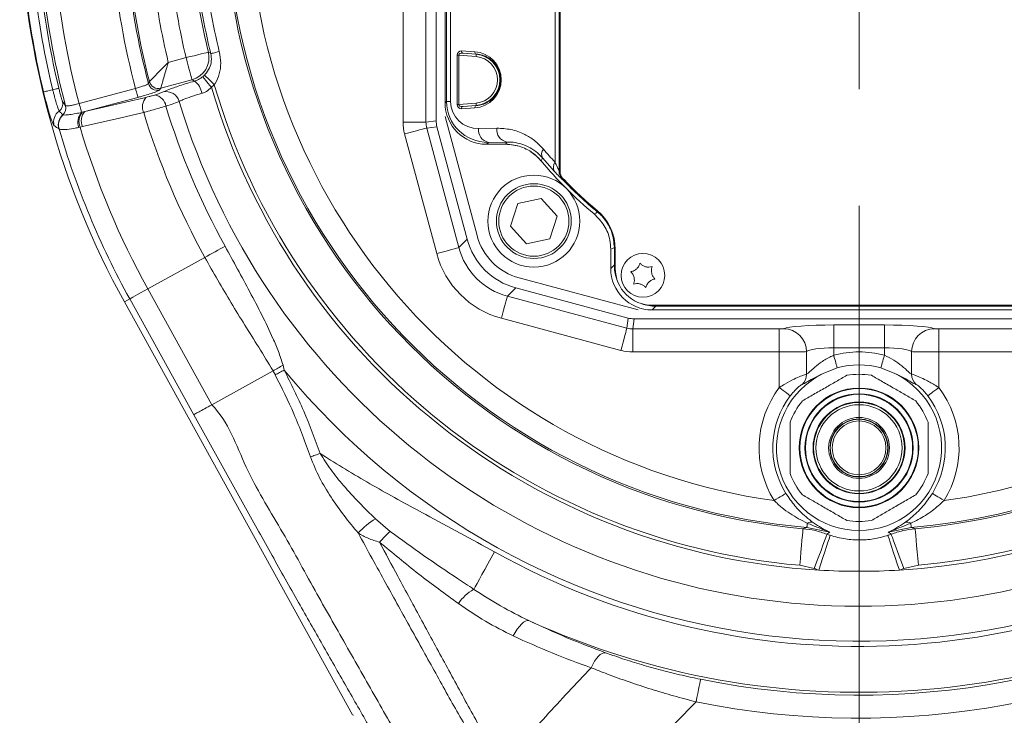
# Model space of a CAD drawing. Header units: millimetres. Extents: x 0 to 8410, y 0 to 5940.
# Tile 65 of 179: x 3395 to 3609, y 3000 to 3151. Entities that reach past the tile are written whole.
import ezdxf

# ---------------------------------------------------------------- set-up
doc = ezdxf.new("R2010")
doc.units = ezdxf.units.MM
doc.header["$LTSCALE"] = 10
doc.linetypes.add('CENTERX2', pattern=[20.32, 12.7, -2.54, 2.54, -2.54])

msp = doc.modelspace()

# ---------------------------------------------------------------- linework, layer by layer
at = {"color": 7, "linetype": 'CENTERX2', "lineweight": 0}
msp.add_line((3577.03, 2983.46), (3577.03, 4504.58), dxfattribs=at)
at = {"color": 8, "linetype": 'Continuous', "lineweight": 0}
for p, q in [((3511.8, 3237.56), (3511.8, 3118.18)), ((3511.82, 3118.19), (3511.82, 3237.55)), ((3510.92, 3119.96), (3510.92, 3235.78)), ((3477.88, 3128.68), (3477.88, 3227.07)), ((3482.87, 3227.07), (3482.87, 3128.68)), ((3487.33, 3133.17), (3487.33, 3222.57)), ((3488.21, 3222.57), (3488.21, 3133.17)), ((3435.55, 3143.86), (3436.07, 3143.56)), ((3489.63, 3132.51), (3489.63, 3143.23)), ((3489.99, 3143.23), (3489.63, 3143.23)), ((3493.76, 3142.93), (3489.99, 3143.23)), ((3489.99, 3143.23), (3489.99, 3132.51)), ((3490.62, 3144.15), (3493.49, 3143.97)), ((3493.8, 3143.48), (3490.93, 3143.66)), ((3490.93, 3143.66), (3493.8, 3143.43)), ((3493.8, 3143.43), (3493.8, 3143.48)), ((3426.83, 3141.66), (3430.7, 3142.69)), ((3434.33, 3138.55), (3434.71, 3138.9)), ((3431.99, 3137.87), (3425.19, 3136.05)), ((3436.83, 3136.8), (3436.22, 3136.24)), ((3407.47, 3132.7), (3419.71, 3135.98)), ((3425.19, 3136.05), (3424.96, 3135.66)), ((3420.23, 3134.06), (3408.68, 3130.96)), ((3408.68, 3130.96), (3421.96, 3134.04)), ((3487.03, 3132.87), (3487.33, 3133.17)), ((3487.33, 3133.17), (3488.21, 3133.17)), ((3489.99, 3132.51), (3489.63, 3132.51)), ((3489.99, 3132.51), (3493.76, 3132.82)), ((3493.8, 3132.32), (3490.93, 3132.09)), ((3490.93, 3132.09), (3493.8, 3132.27)), ((3493.8, 3132.32), (3493.8, 3132.27)), ((3403.9, 3130.27), (3403.96, 3130.24)), ((3407.98, 3130.79), (3408.14, 3130.83)), ((3408.14, 3130.83), (3408.68, 3130.96)), ((3493.49, 3131.77), (3490.62, 3131.59)), ((3477.88, 3128.68), (3482.87, 3128.68)), ((3482.87, 3128.68), (3485.09, 3128.97)), ((3403.08, 3127.21), (3403.05, 3127.23)), ((3407.65, 3127.58), (3407.39, 3127.52)), ((3408.2, 3127.7), (3407.65, 3127.58)), ((3485.19, 3100.12), (3478.22, 3126.1)), ((3485.26, 3127.68), (3483.04, 3127.39)), ((3483.04, 3127.39), (3490, 3101.41)), ((3494.32, 3127.28), (3498.3, 3127.35)), ((3496.44, 3124.28), (3496.03, 3123.87)), ((3500.42, 3124.35), (3496.44, 3124.28)), ((3510.82, 3117.95), (3508.2, 3120.9)), ((3512.03, 3118.19), (3511.82, 3118.19)), ((3512.66, 3116.11), (3512.64, 3116.1)), ((3490, 3101.41), (3491.81, 3103.22)), ((3524.02, 3101.41), (3523.82, 3101.41)), ((3523.82, 3097.66), (3523.82, 3101.41)), ((3434.78, 3099.27), (3422.38, 3092.42)), ((3523.03, 3096.87), (3523.82, 3097.66)), ((3524.03, 3097.66), (3523.82, 3097.66)), ((3422.38, 3092.42), (3436.29, 3067.24)), ((3502.38, 3092.66), (3500.56, 3090.84)), ((3418.45, 3090.25), (3417.29, 3089.61)), ((3432.36, 3065.07), (3418.45, 3090.25)), ((3500.56, 3090.84), (3526.54, 3083.88)), ((3532.82, 3088.67), (3532.03, 3087.87)), ((3532.82, 3088.87), (3532.82, 3088.67)), ((3621.24, 3088.67), (3532.82, 3088.67)), ((3525.26, 3079.07), (3499.27, 3086.03)), ((3526.54, 3083.88), (3526.84, 3086.1)), ((3528.13, 3085.93), (3527.83, 3083.71)), ((3527.83, 3083.71), (3559.69, 3083.71)), ((3527.83, 3083.71), (3527.83, 3078.73)), ((3559.69, 3083.71), (3559.69, 3078.73)), ((3571.53, 3084.58), (3582.53, 3084.58)), ((3571.53, 3084.58), (3571.53, 3079.6)), ((3582.53, 3084.58), (3582.53, 3079.6)), ((3594.36, 3083.71), (3626.22, 3083.71)), ((3594.36, 3083.71), (3594.36, 3078.73)), ((3559.69, 3078.73), (3527.83, 3078.73)), ((3559.69, 3070.99), (3559.69, 3078.73)), ((3565.61, 3078.8), (3565.61, 3073.88)), ((3582.53, 3079.6), (3571.53, 3079.6)), ((3571.53, 3079.6), (3571.53, 3077.99)), ((3582.53, 3077.99), (3582.53, 3079.6)), ((3588.45, 3073.88), (3588.45, 3078.8)), ((3594.36, 3078.73), (3594.36, 3070.99)), ((3626.22, 3078.73), (3594.36, 3078.73)), ((3451.79, 3075.84), (3452.03, 3074.77)), ((3471.9, 3042.45), (3475.11, 3039.73)), ((3570.69, 3039.55), (3565.69, 3040.59)), ((3588.37, 3040.59), (3583.37, 3039.55)), ((3567.29, 3031.64), (3564.12, 3032.35)), ((3589.93, 3032.35), (3586.77, 3031.64))]:
    msp.add_line(p, q, dxfattribs=at)
at = {"color": 7, "linetype": 'Continuous', "lineweight": 0}
for p, q in [((3512.03, 3117.87), (3512.03, 3237.87)), ((3485.09, 3226.77), (3485.09, 3128.97)), ((3487.03, 3222.87), (3487.03, 3132.87)), ((3487.03, 3129.87), (3493.96, 3104)), ((3485.26, 3127.68), (3491.81, 3103.22)), ((3496.03, 3123.87), (3500.19, 3123.87)), ((3502.82, 3123.52), (3502.03, 3123.7)), ((3501.24, 3106.05), (3502.82, 3111)), ((3502.82, 3111), (3507.89, 3112.11)), ((3507.89, 3112.11), (3511.39, 3108.27)), ((3511.39, 3108.27), (3509.82, 3103.32)), ((3504.74, 3102.21), (3501.24, 3106.05)), ((3509.82, 3103.32), (3504.74, 3102.21)), ((3523.03, 3101.03), (3523.03, 3096.87)), ((3524.03, 3096.87), (3524.03, 3101.03)), ((3503.15, 3094.8), (3529.03, 3087.87)), ((3502.38, 3092.66), (3526.84, 3086.1)), ((3417.29, 3089.61), (3466.88, 2999.87)), ((3622.03, 3088.87), (3532.03, 3088.87)), ((3532.03, 3087.87), (3622.03, 3087.87)), ((3528.13, 3085.93), (3625.93, 3085.93)), ((3449.63, 3074.61), (3436.29, 3067.24)), ((3572.27, 3075.27), (3569.25, 3074.04)), ((3584.81, 3074.04), (3581.78, 3075.27)), ((3467.09, 2999.74), (3466.88, 2999.87))]:
    msp.add_line(p, q, dxfattribs=at)
at = {"color": 8, "linetype": 'Continuous', "lineweight": 0, "flags": 128}
for points in [[(3430.7, 3142.69), (3431.6, 3142.91), (3432.48, 3143.12), (3433.29, 3143.32), (3434.01, 3143.49), (3434.62, 3143.63), (3435.08, 3143.75), (3435.4, 3143.82), (3435.55, 3143.86)], [(3437.92, 3144.01), (3437.55, 3143.92), (3437.2, 3143.83), (3436.9, 3143.76), (3436.63, 3143.69), (3436.41, 3143.64), (3436.24, 3143.6), (3436.13, 3143.57), (3436.07, 3143.56)], [(3493.8, 3143.43), (3493.8, 3143.41), (3493.79, 3143.39), (3493.79, 3143.34), (3493.79, 3143.28), (3493.78, 3143.2), (3493.77, 3143.12), (3493.77, 3143.02), (3493.76, 3142.93)], [(3431.99, 3137.87), (3431.95, 3138.02), (3431.86, 3138.33), (3431.74, 3138.8), (3431.58, 3139.4), (3431.39, 3140.11), (3431.17, 3140.92), (3430.94, 3141.79), (3430.7, 3142.69)], [(3436.22, 3136.24), (3435.87, 3136.67), (3435.54, 3137.08), (3435.22, 3137.46), (3434.94, 3137.81), (3434.71, 3138.09), (3434.52, 3138.32), (3434.39, 3138.47), (3434.33, 3138.55)], [(3436.83, 3136.8), (3436.44, 3137.18), (3436.07, 3137.56), (3435.71, 3137.91), (3435.4, 3138.22), (3435.14, 3138.48), (3434.93, 3138.69), (3434.79, 3138.83), (3434.71, 3138.9)], [(3422.52, 3137.08), (3422.71, 3137.42), (3422.74, 3137.47)], [(3432.5, 3137.57), (3432.17, 3137.76), (3431.99, 3137.87)], [(3401.71, 3135.7), (3401.3, 3135.61), (3400.93, 3135.52), (3400.6, 3135.44), (3400.31, 3135.37), (3400.07, 3135.31), (3399.89, 3135.27), (3399.77, 3135.24), (3399.71, 3135.22)], [(3401.71, 3135.7), (3401.98, 3135.77), (3402.24, 3135.83), (3402.46, 3135.89), (3402.66, 3135.93), (3402.82, 3135.97), (3402.94, 3136), (3403.01, 3136.02), (3403.04, 3136.03)], [(3420.23, 3134.06), (3420.21, 3134.12), (3420.18, 3134.24), (3420.13, 3134.43), (3420.06, 3134.67), (3419.99, 3134.95), (3419.9, 3135.28), (3419.81, 3135.62), (3419.71, 3135.98)], [(3407.98, 3130.79), (3407.96, 3130.87), (3407.92, 3131.01), (3407.87, 3131.2), (3407.81, 3131.44), (3407.73, 3131.72), (3407.65, 3132.03), (3407.56, 3132.36), (3407.47, 3132.7)], [(3493.8, 3132.32), (3493.8, 3132.33), (3493.79, 3132.36), (3493.79, 3132.4), (3493.79, 3132.47), (3493.78, 3132.54), (3493.77, 3132.63), (3493.77, 3132.72), (3493.76, 3132.82)], [(3421.48, 3130.77), (3416.22, 3129.56), (3408.2, 3127.7)], [(3478.22, 3126.1), (3479.11, 3126.34), (3479.97, 3126.57), (3480.77, 3126.78), (3481.49, 3126.97), (3482.09, 3127.13), (3482.56, 3127.26), (3482.88, 3127.34), (3483.04, 3127.39)], [(3500.19, 3123.87), (3500.34, 3124.19), (3500.42, 3124.35)], [(3511.8, 3118.18), (3511.81, 3118.18), (3511.82, 3118.19)], [(3512.81, 3116.26), (3512.77, 3116.22), (3512.72, 3116.17), (3512.69, 3116.14), (3512.67, 3116.12), (3512.66, 3116.11)], [(3519.43, 3108.72), (3519.77, 3108.89), (3520.19, 3109.11)], [(3520.32, 3109.27), (3520.29, 3109.23), (3520.25, 3109.18), (3520.22, 3109.15), (3520.2, 3109.12), (3520.19, 3109.11)], [(3439.17, 3101.7), (3438.67, 3101.42), (3438.14, 3101.13), (3437.59, 3100.82), (3437.02, 3100.51), (3436.44, 3100.19), (3435.87, 3099.87), (3435.31, 3099.57), (3434.78, 3099.27)], [(3485.19, 3100.12), (3486.08, 3100.36), (3486.94, 3100.59), (3487.74, 3100.8), (3488.45, 3100.99), (3489.05, 3101.15), (3489.52, 3101.28), (3489.84, 3101.36), (3490, 3101.41)], [(3523.82, 3101.41), (3523.43, 3101.22), (3523.03, 3101.03)], [(3418.45, 3090.25), (3418.56, 3090.31), (3418.8, 3090.44), (3419.15, 3090.63), (3419.61, 3090.89), (3420.17, 3091.2), (3420.83, 3091.56), (3421.57, 3091.97), (3422.38, 3092.42)], [(3499.27, 3086.03), (3499.51, 3086.92), (3499.74, 3087.78), (3499.96, 3088.58), (3500.15, 3089.29), (3500.31, 3089.89), (3500.43, 3090.36), (3500.52, 3090.68), (3500.56, 3090.84)], [(3525.26, 3079.07), (3525.49, 3079.96), (3525.72, 3080.82), (3525.94, 3081.62), (3526.13, 3082.33), (3526.29, 3082.93), (3526.42, 3083.4), (3526.5, 3083.72), (3526.54, 3083.88)], [(3571.53, 3077.99), (3571.65, 3077.55), (3571.77, 3077.12), (3571.88, 3076.71), (3571.98, 3076.32), (3572.08, 3075.98), (3572.16, 3075.69), (3572.22, 3075.45), (3572.27, 3075.27)], [(3582.53, 3077.99), (3582.41, 3077.55), (3582.29, 3077.12), (3582.18, 3076.71), (3582.07, 3076.32), (3581.98, 3075.98), (3581.9, 3075.69), (3581.83, 3075.45), (3581.78, 3075.27)], [(3452.03, 3074.77), (3451.78, 3074.64), (3451.53, 3074.51), (3451.28, 3074.38), (3451.04, 3074.25), (3450.79, 3074.12), (3450.56, 3074), (3450.32, 3073.87), (3450.09, 3073.75)], [(3559.69, 3070.99), (3560.14, 3070.65), (3560.56, 3070.33), (3560.96, 3070.03), (3561.31, 3069.76), (3561.61, 3069.54), (3561.84, 3069.36), (3562, 3069.24), (3562.08, 3069.18)], [(3594.36, 3070.99), (3593.92, 3070.65), (3593.5, 3070.33), (3593.1, 3070.03), (3592.75, 3069.76), (3592.45, 3069.54), (3592.22, 3069.36), (3592.06, 3069.24), (3591.98, 3069.18)], [(3459.86, 3056.65), (3459.58, 3056.55), (3459.31, 3056.46), (3459.04, 3056.36), (3458.77, 3056.27), (3458.5, 3056.18), (3458.24, 3056.09), (3457.98, 3056), (3457.73, 3055.91)], [(3558.56, 3046.41), (3559.03, 3046.7), (3559.49, 3046.98), (3559.91, 3047.24), (3560.28, 3047.48), (3560.6, 3047.67), (3560.85, 3047.83), (3561.02, 3047.93), (3561.1, 3047.98)], [(3595.5, 3046.41), (3595.03, 3046.7), (3594.57, 3046.98), (3594.15, 3047.24), (3593.77, 3047.48), (3593.46, 3047.67), (3593.21, 3047.83), (3593.04, 3047.93), (3592.96, 3047.98)], [(3564.12, 3032.35), (3564.26, 3033.86), (3564.39, 3035.31), (3564.51, 3036.65), (3564.61, 3037.84), (3564.7, 3038.83), (3564.77, 3039.59), (3564.81, 3040.09), (3564.83, 3040.31)], [(3565.77, 3041.5), (3565.75, 3041.31), (3565.74, 3041.13), (3565.72, 3040.99), (3565.71, 3040.86), (3565.7, 3040.76), (3565.7, 3040.68), (3565.69, 3040.62), (3565.69, 3040.59)], [(3588.29, 3041.5), (3588.31, 3041.31), (3588.32, 3041.13), (3588.33, 3040.99), (3588.34, 3040.86), (3588.35, 3040.76), (3588.36, 3040.68), (3588.36, 3040.62), (3588.37, 3040.59)], [(3589.23, 3040.31), (3589.25, 3040.09), (3589.29, 3039.59), (3589.36, 3038.83), (3589.45, 3037.84), (3589.55, 3036.65), (3589.67, 3035.31), (3589.8, 3033.86), (3589.93, 3032.35)], [(3567.29, 3031.64), (3567.8, 3033.02), (3568.3, 3034.36), (3568.76, 3035.6), (3569.17, 3036.71), (3569.52, 3037.64), (3569.79, 3038.37), (3569.97, 3038.86), (3570.06, 3039.11)], [(3568.26, 3031.3), (3568.72, 3032.7), (3569.17, 3034.05), (3569.58, 3035.31), (3569.95, 3036.43), (3570.26, 3037.38), (3570.51, 3038.11), (3570.67, 3038.62), (3570.75, 3038.87)], [(3585.8, 3031.3), (3585.34, 3032.7), (3584.89, 3034.05), (3584.48, 3035.31), (3584.11, 3036.43), (3583.79, 3037.38), (3583.55, 3038.11), (3583.39, 3038.62), (3583.3, 3038.87)], [(3586.77, 3031.64), (3586.26, 3033.02), (3585.76, 3034.36), (3585.3, 3035.6), (3584.89, 3036.71), (3584.54, 3037.64), (3584.27, 3038.37), (3584.09, 3038.86), (3583.99, 3039.11)], [(3493.26, 3027.12), (3493.57, 3027.69), (3493.98, 3028.42), (3494.47, 3029.31), (3495.04, 3030.33), (3495.67, 3031.47), (3496.35, 3032.68), (3497.06, 3033.96), (3497.78, 3035.26)], [(3505.21, 3020.34), (3504.89, 3020.35), (3504.51, 3020.22), (3504.1, 3019.96), (3503.65, 3019.56), (3503.19, 3019.05), (3502.72, 3018.44), (3502.27, 3017.75), (3501.85, 3016.99)], [(3521.91, 3013.34), (3521.56, 3013.34), (3521.17, 3013.21), (3520.76, 3012.95), (3520.34, 3012.57), (3519.92, 3012.08), (3519.51, 3011.49), (3519.12, 3010.82), (3518.77, 3010.09)], [(3542.58, 3007.57), (3542.56, 3007.43), (3542.49, 3007.12), (3542.4, 3006.66), (3542.28, 3006.05), (3542.13, 3005.32), (3541.96, 3004.49), (3541.78, 3003.6), (3541.59, 3002.67)]]:
    msp.add_lwpolyline(points, dxfattribs=at)
at = {"color": 7, "linetype": 'Continuous', "lineweight": 0}
for centre, radius in [((3506.32, 3107.16), 10), ((3506.32, 3107.16), 8.13), ((3530.03, 3095.37), 4.75), ((3577.03, 3057.87), 13), ((3577.03, 3057.87), 11.65), ((3577.03, 3057.87), 9.88), ((3577.03, 3057.87), 6.61), ((3577.03, 3057.87), 6.32), ((3577.03, 3057.87), 6.25)]:
    msp.add_circle(centre, radius, dxfattribs=at)
at = {"color": 8, "linetype": 'Continuous', "lineweight": 0}
for centre, radius in [((3506.32, 3107.16), 7.63), ((3577.03, 3057.87), 12.88), ((3577.03, 3057.87), 11.77), ((3577.03, 3057.87), 10), ((3577.03, 3057.87), 9.37), ((3577.03, 3057.87), 5.85)]:
    msp.add_circle(centre, radius, dxfattribs=at)
at = {"color": 7, "linetype": 'Continuous', "lineweight": 0}
for centre, radius, start, end in [((3577.03, 3177.87), 182.5, 101.2241, 208.9228), ((3500.19, 3113.87), 10, 79.4118, 90), ((3500.19, 3113.87), 10, 39.7918, 56.7726), ((3577.03, 3177.87), 90, 219.7914, 230.2086), ((3514.03, 3117.87), 2, 180, 223.6028), ((3577.03, 3177.87), 89, 223.6028, 230.2082), ((3513.03, 3101.03), 11, 0, 50.2082), ((3506.52, 3107.36), 13, 195, 255), ((3532.03, 3096.87), 8, 180, 270), ((3577.03, 3057.87), 18.03, 74.7078, 105.2922), ((3577.03, 3057.87), 17.94, 115.693, 64.307), ((3577.03, 3057.87), 16, 80.3641, 99.6359), ((3577.03, 3057.87), 16, 140.3641, 159.6359), ((3577.03, 3057.87), 16, 20.3641, 39.6359), ((3577.03, 3057.87), 16, 200.3641, 219.6359), ((3577.03, 3057.87), 16, 320.3641, 339.6359), ((3577.03, 3057.87), 16, 260.3641, 279.6359), ((3577.03, 3177.87), 146.83, 266.5749, 273.4251)]:
    msp.add_arc(centre, radius, start, end, dxfattribs=at)
at = {"color": 8, "linetype": 'Continuous', "lineweight": 0}
for centre, radius, start, end in [((3577.03, 3177.87), 138.1, 95.0676, 264.9324), ((3577.03, 3177.87), 137.75, 94.7213, 265.2787), ((3577.03, 3177.87), 132.76, 97.9961, 262.0039), ((3577.03, 3177.87), 175.48, 185.0838, 194.9162), ((3577.03, 3177.87), 162.8, 185.0903, 194.9097), ((3577.03, 3177.87), 159.8, 185.2113, 194.7887), ((3577.03, 3177.87), 159.49, 185.3277, 194.6723), ((3577.03, 3177.87), 143.17, 186.3181, 193.6819), ((3577.03, 3177.87), 178.47, 185.1896, 194.8104), ((3577.03, 3177.87), 154.5, 186.444, 193.556), ((3577.03, 3177.87), 150.5, 186.4824, 193.5176), ((3577.03, 3177.87), 145.51, 186.4824, 193.5176), ((3577.03, 3177.87), 145.07, 186.3181, 193.6819), ((3577.03, 3177.87), 182.37, 186.4765, 193.5235), ((3577.03, 3177.87), 180.32, 186.4765, 193.5235), ((3577.03, 3177.87), 178.95, 186.4765, 193.5235), ((3430.66, 3142.71), 5.02, 285.3151, 13.2026), ((3491.05, 3144.08), 0.444, 170.6009, 253.7707), ((3493.93, 3143.9), 0.444, 170.6018, 253.7668), ((3493.35, 3137.87), 5.07, 274.5812, 85.4188), ((3493.35, 3137.87), 5.57, 274.5812, 85.4188), ((3577.03, 3177.87), 132.76, 277.9961, 345.325), ((3424.45, 3137.6), 2.01, 195.1162, 284.6724), ((3424.68, 3137.99), 2.01, 195.0009, 284.672), ((3430.51, 3134.52), 3.64, 6.5381, 56.9574), ((3577.03, 3177.87), 146.09, 196.3296, 264.9324), ((3423.5, 3131.77), 2.83, 8.2226, 81.7881), ((3426.34, 3132.31), 3, 16.7425, 102.1873), ((3577.03, 3177.87), 146.83, 196.4708, 266.5749), ((3401.89, 3132.68), 2, 307.2162, 14.3146), ((3402.55, 3131.74), 2, 312.5872, 14.6617), ((3424.29, 3132.03), 3.07, 139.0829, 204.1631), ((3577.03, 3177.87), 157.5, 196.8659, 208.9228), ((3577.03, 3177.87), 154.43, 196.8234, 332.2379), ((3491.05, 3131.66), 0.444, 106.2293, 189.3991), ((3493.93, 3131.84), 0.444, 106.2328, 189.3955), ((3404.92, 3128.7), 3.01, 127.3697, 195.7249), ((3405.94, 3128.06), 3.01, 132.7451, 196.0244), ((3405.97, 3128.02), 3, 132.0347, 195.6895), ((3410.47, 3128.66), 3.28, 139.4382, 200.2914), ((3410.72, 3128.78), 3.3, 141.5768, 201.3452), ((3411, 3128.95), 3.07, 139.0377, 204.108), ((3577.03, 3177.87), 162.52, 196.8464, 208.9228), ((3577.03, 3177.87), 181.17, 196.2396, 208.9228), ((3577.03, 3177.87), 176.69, 196.5373, 208.9228), ((3497.01, 3126.94), 2.72, 172.7759, 257.7613), ((3500.99, 3127.01), 2.72, 172.7751, 257.7621), ((3577.03, 3177.87), 137.75, 274.7213, 337.4905), ((3577.03, 3177.87), 138.1, 275.0676, 337.1189), ((3509.76, 3121.71), 1.76, 141.1663, 207.5239), ((3850.54, 2943.06), 385.77, 152.548, 152.6537), ((3512.39, 3118.88), 1.83, 143.6029, 210.5605), ((3514.8, 3118.18), 3, 180.0078, 223.8001), ((3577.03, 3177.87), 89.21, 223.8135, 230.4232), ((3577.03, 3177.87), 146.09, 275.0676, 333.8494), ((3577.03, 3177.87), 146.83, 273.4251, 333.2028), ((3560.57, 3078.74), 5.04, 0.6763, 88.7355), ((3593.49, 3078.74), 5.04, 91.2646, 179.3237), ((3577.03, 3057.87), 20.86, 74.7078, 105.2922), ((3577.03, 3177.87), 162.03, 219.5163, 304.0054), ((3562.61, 3073.86), 3, 312.7996, 0.4415), ((3591.45, 3073.86), 3, 179.558, 227.2009), ((3577.03, 3057.87), 21.74, 142.8897, 211.8322), ((3577.03, 3057.87), 21.74, 328.1678, 37.1103), ((3577.03, 3057.87), 18.75, 142.8897, 211.8322), ((3577.03, 3057.87), 18.75, 328.1678, 37.1103), ((3481.3, 3027.02), 18.07, 121.3486, 136.874), ((3577.03, 3177.87), 163.15, 240.9388, 303.6526), ((3566.56, 3040.07), 1.64, 70.1694, 119.208), ((3587.49, 3040.07), 1.64, 60.7916, 109.8308), ((3488.59, 3024.02), 20.7, 130.6279, 139.864), ((3577.03, 3057.87), 20.01, 249.6268, 251.7284), ((3577.03, 3057.87), 20.01, 288.2716, 290.3732), ((3577.03, 3177.87), 173.13, 245.4906, 302.3774), ((3577.03, 3177.87), 173.75, 258.5659, 302.6073), ((3577.03, 3057.87), 27.98, 249.6268, 251.7284), ((3577.03, 3057.87), 27.98, 288.2716, 290.3732), ((3497.66, 3019.06), 9.19, 118.636, 147.2451), ((3577.03, 3177.87), 178.74, 258.5659, 301.9542)]:
    msp.add_arc(centre, radius, start, end, dxfattribs=at)
for centre, major_axis, ratio, start_param, end_param in [((3490.63, 3143.15), (-0.707, 0.766), 0.923077, 5.51524, 7.068583), ((3490.99, 3143.15), (0.999, -0.133), 0.494219, 1.693832, 3.247175), ((3493.11, 3137.87), (6.12, 0), 0.999848, 4.774934, 7.791437), ((3496.44, 3133.28), (8.42, 3.54), 0.983415, 2.749779, 4.32027), ((3494.32, 3133.28), (5.64, 2.4), 0.975196, 2.749122, 4.319614), ((3490.63, 3132.59), (0.707, 0.766), 0.923077, 2.356194, 3.909538), ((3490.99, 3132.59), (0.999, 0.133), 0.494219, 3.03601, 4.589353), ((3487.92, 3128.69), (9.95, 1.31), 0.996129, 3.011194, 3.271991), ((3487.92, 3128.69), (5.01, 0.66), 0.988491, 3.011194, 3.271991), ((3573.42, 3177.87), (85.21, 0), 0.999848, 3.844203, 3.888996), ((3504.56, 3105.4), (14.21, 14.21), 0.994936, 2.620189, 3.662996), ((3504.56, 3105.4), (10.7, 10.7), 0.991597, 2.620189, 3.662996), ((3532.82, 3097.67), (6.37, 6.37), 0.999729, 2.356347, 2.698547), ((3532.82, 3097.67), (6.37, 6.37), 0.999729, 3.584638, 3.926839), ((3527.84, 3088.77), (0.66, 5.01), 0.988491, 3.011194, 3.271991), ((3559.69, 3083.8), (1, 0), 0.087489, 4.712389, 6.115737), ((3571.53, 3083.62), (11, 0), 0.087489, 1.570796, 2.974145), ((3582.53, 3083.62), (11, 0), 0.087489, 0.167448, 1.570796), ((3594.36, 3083.8), (1, 0), 0.087489, 3.309041, 4.712389), ((3527.84, 3088.77), (1.31, 9.95), 0.996129, 3.011194, 3.271991), ((3559.69, 3078.81), (6, 0), 0.014581, 4.712389, 6.115737), ((3571.53, 3078.64), (6, 0), 0.160396, 1.570796, 2.974145), ((3582.53, 3078.64), (6, 0), 0.160396, 0.167448, 1.570796), ((3594.36, 3078.81), (6, 0), 0.014581, 3.309041, 4.712389)]:
    msp.add_ellipse(centre, major_axis=major_axis, ratio=ratio, start_param=start_param, end_param=end_param, dxfattribs=at)
at = {"color": 7, "linetype": 'Continuous', "lineweight": 0}
for centre, major_axis, ratio, start_param, end_param in [((3496.03, 3132.87), (-6.37, -6.37), 0.999695, 5.497939, 7.068431), ((3490.11, 3128.97), (4.98, 0.66), 0.996129, 3.011194, 3.271991), ((3506.34, 3107.18), (10.66, 10.66), 0.994936, 2.620189, 3.662996), ((3532.03, 3096.87), (-6.37, -6.37), 0.999695, 5.497939, 7.068431), ((3528.13, 3090.95), (0.66, 4.98), 0.996129, 3.011194, 3.271991)]:
    msp.add_ellipse(centre, major_axis=major_axis, ratio=ratio, start_param=start_param, end_param=end_param, dxfattribs=at)
at = {"color": 8, "linetype": 'Continuous', "lineweight": 0}
for points, knots in [([(3434.71, 3138.9), (3434.77, 3138.96), (3435.22, 3139.42), (3435.85, 3140.41), (3436.3, 3141.97), (3436.15, 3143.03), (3436.07, 3143.56)], [0, 0, 0, 0, 0.047463, 0.377545, 0.689796, 1, 1, 1, 1]), ([(3437.92, 3144.01), (3438.06, 3143.17), (3438.35, 3141.55), (3438.04, 3139.15), (3437.4, 3137.59), (3436.89, 3136.88), (3436.83, 3136.8)], [0, 0, 0, 0, 0.3367248, 0.6534212, 0.9585067, 1, 1, 1, 1]), ([(3493.8, 3132.27), (3494.03, 3132.29), (3494.68, 3132.35), (3495.75, 3132.69), (3496.99, 3133.42), (3498.06, 3134.52), (3498.78, 3135.89), (3499.11, 3137.33), (3499.07, 3138.7), (3498.68, 3140.09), (3497.84, 3141.54), (3496.58, 3142.63), (3495.16, 3143.3), (3494.25, 3143.42), (3493.8, 3143.48)], [0, 0, 0, 0, 0.0477045, 0.1387937, 0.2297196, 0.3282482, 0.409626, 0.4747308, 0.5400446, 0.6013842, 0.6870403, 0.8084556, 0.9041634, 1, 1, 1, 1]), ([(3422.74, 3137.47), (3422.76, 3137.5), (3422.83, 3137.56), (3423.16, 3137.91), (3423.87, 3138.64), (3424.87, 3139.67), (3425.79, 3140.61), (3426.38, 3141.2), (3426.63, 3141.45), (3426.74, 3141.56), (3426.79, 3141.62), (3426.82, 3141.64), (3426.83, 3141.65), (3426.83, 3141.66)], [0, 0, 0, 0, 0.087494, 0.248646, 0.436196, 0.661049, 0.858881, 0.93609, 0.970698, 0.986536, 0.993811, 0.998257, 1, 1, 1, 1]), ([(3426.83, 3141.66), (3426.83, 3141.65), (3426.83, 3141.64), (3426.82, 3141.6), (3426.8, 3141.53), (3426.75, 3141.38), (3426.65, 3141.05), (3426.42, 3140.25), (3426.04, 3138.98), (3425.64, 3137.61), (3425.36, 3136.63), (3425.22, 3136.17), (3425.2, 3136.08), (3425.19, 3136.05)], [0, 0, 0, 0, 0.001744, 0.006111, 0.013296, 0.028956, 0.063247, 0.140074, 0.338988, 0.563714, 0.751217, 0.912436, 1, 1, 1, 1]), ([(3432.5, 3137.57), (3432.7, 3137.64), (3433.26, 3137.84), (3433.89, 3138.21), (3434.27, 3138.51), (3434.33, 3138.55)], [0, 0, 0, 0, 0.328555, 0.893595, 1, 1, 1, 1]), ([(3419.71, 3135.98), (3419.86, 3136.02), (3420.32, 3136.15), (3421.09, 3136.39), (3421.85, 3136.67), (3422.38, 3136.92), (3422.47, 3137.03), (3422.52, 3137.08)], [0, 0, 0, 0, 0.099368, 0.32353, 0.548529, 0.774153, 1, 1, 1, 1]), ([(3425.7, 3135.24), (3426.07, 3135.41), (3426.88, 3135.77), (3429.23, 3136.59), (3431.41, 3137.25), (3432.5, 3137.57)], [0, 0, 0, 0, 0.292793, 0.64639, 1, 1, 1, 1]), ([(3402.03, 3127.88), (3401.95, 3128), (3401.79, 3128.24), (3401.27, 3129.64), (3400.65, 3131.62), (3400.11, 3133.6), (3399.81, 3134.83), (3399.71, 3135.22)], [0, 0, 0, 0, 0.222107, 0.449497, 0.671449, 0.895086, 1, 1, 1, 1]), ([(3401.71, 3135.7), (3401.77, 3135.46), (3401.96, 3134.69), (3402.29, 3133.45), (3402.66, 3132.2), (3402.96, 3131.32), (3403.05, 3131.16), (3403.1, 3131.08)], [0, 0, 0, 0, 0.104003, 0.32605, 0.547498, 0.775813, 1, 1, 1, 1]), ([(3403.04, 3136.03), (3403.12, 3135.7), (3403.28, 3135.05), (3403.51, 3134.19), (3403.69, 3133.55), (3403.79, 3133.24), (3403.82, 3133.19), (3403.83, 3133.17)], [0, 0, 0, 0, 0.223355, 0.447229, 0.671869, 0.897352, 1, 1, 1, 1]), ([(3424.96, 3135.66), (3424.88, 3135.6), (3424.72, 3135.48), (3423.81, 3135.13), (3422.52, 3134.71), (3421.25, 3134.33), (3420.47, 3134.12), (3420.23, 3134.06)], [0, 0, 0, 0, 0.225376, 0.450762, 0.675863, 0.900414, 1, 1, 1, 1]), ([(3421.96, 3134.04), (3421.99, 3134.05), (3422.21, 3134.1), (3422.67, 3134.22), (3423.33, 3134.4), (3423.71, 3134.51), (3423.9, 3134.57)], [0, 0, 0, 0, 0.043009, 0.362165, 0.681077, 1, 1, 1, 1]), ([(3423.9, 3134.57), (3424.29, 3134.7), (3425.1, 3134.97), (3425.5, 3135.15), (3425.7, 3135.24)], [0, 0, 0, 0, 0.482969, 1, 1, 1, 1]), ([(3434.13, 3134.94), (3433.33, 3134.7), (3431.75, 3134.22), (3430.05, 3133.6), (3429.47, 3133.31), (3429.21, 3133.18)], [0, 0, 0, 0, 0.353461, 0.707042, 1, 1, 1, 1]), ([(3436.22, 3136.24), (3435.87, 3135.92), (3435.44, 3135.53), (3434.71, 3135.14), (3434.37, 3135.02), (3434.13, 3134.94)], [0, 0, 0, 0, 0.557691, 0.682856, 1, 1, 1, 1]), ([(3403.83, 3133.17), (3403.88, 3133.09), (3404.1, 3132.78), (3404.32, 3132.48), (3404.48, 3132.25)], [0, 0, 0, 0, 0.260047, 1, 1, 1, 1]), ([(3404.48, 3132.25), (3404.53, 3132.22), (3404.64, 3132.17), (3405.18, 3132.21), (3405.96, 3132.34), (3406.77, 3132.52), (3407.28, 3132.65), (3407.47, 3132.7)], [0, 0, 0, 0, 0.219362, 0.438523, 0.657126, 0.874971, 1, 1, 1, 1]), ([(3426.3, 3132.17), (3425.83, 3132.03), (3424.88, 3131.74), (3423.24, 3131.26), (3422.1, 3130.94), (3421.55, 3130.79), (3421.48, 3130.77)], [0, 0, 0, 0, 0.319067, 0.638044, 0.95703, 1, 1, 1, 1]), ([(3429.21, 3133.18), (3428.87, 3133.04), (3428.23, 3132.79), (3426.93, 3132.37), (3426.3, 3132.17)], [0, 0, 0, 0, 0.516908, 1, 1, 1, 1]), ([(3403.1, 3131.08), (3403.19, 3130.99), (3403.46, 3130.72), (3403.73, 3130.45), (3403.9, 3130.27)], [0, 0, 0, 0, 0.350187, 1, 1, 1, 1]), ([(3403.96, 3130.24), (3404.1, 3130.23), (3404.36, 3130.2), (3405.38, 3130.3), (3406.63, 3130.49), (3407.57, 3130.7), (3407.98, 3130.79)], [0, 0, 0, 0, 0.257536, 0.516677, 0.788581, 1, 1, 1, 1]), ([(3403.05, 3127.23), (3402.83, 3127.37), (3402.49, 3127.58), (3402.15, 3127.8), (3402.03, 3127.88)], [0, 0, 0, 0, 0.649815, 1, 1, 1, 1]), ([(3407.39, 3127.52), (3407.02, 3127.44), (3405.9, 3127.2), (3404.69, 3127.06), (3403.62, 3127.05), (3403.19, 3127.13), (3403.1, 3127.19), (3403.08, 3127.21)], [0, 0, 0, 0, 0.162972, 0.484033, 0.63682, 0.941288, 1, 1, 1, 1]), ([(3498.3, 3127.35), (3499.3, 3127.3), (3501.35, 3127.2), (3504.09, 3126.21), (3506.5, 3124.78), (3507.75, 3123.48), (3508.39, 3122.82)], [0, 0, 0, 0, 0.279878, 0.568166, 0.780858, 1, 1, 1, 1]), ([(3508.2, 3120.9), (3507.72, 3121.4), (3506.73, 3122.41), (3505.04, 3123.41), (3503.25, 3124.08), (3501.68, 3124.34), (3500.73, 3124.35), (3500.42, 3124.35)], [0, 0, 0, 0, 0.209083, 0.42445, 0.652655, 0.88452, 1, 1, 1, 1]), ([(3510.92, 3119.96), (3511.09, 3119.6), (3511.37, 3119), (3511.65, 3118.45), (3511.77, 3118.22), (3511.79, 3118.19), (3511.8, 3118.18)], [0, 0, 0, 0, 0.43073, 0.73339, 0.844666, 1, 1, 1, 1]), ([(3510.82, 3117.95), (3511.17, 3117.57), (3511.81, 3116.89), (3512.48, 3116.23), (3512.58, 3116.15), (3512.64, 3116.1)], [0, 0, 0, 0, 0.382945, 0.691991, 1, 1, 1, 1]), ([(3512.66, 3116.11), (3512.63, 3116.15), (3512.37, 3116.42), (3511.94, 3117.09), (3511.87, 3117.81), (3511.82, 3118.19)], [0, 0, 0, 0, 0.059117, 0.50048, 1, 1, 1, 1]), ([(3523.82, 3101.41), (3523.71, 3102.53), (3523.5, 3104.78), (3522.16, 3107.07), (3520.97, 3108.43), (3520.46, 3108.88), (3520.19, 3109.11)], [0, 0, 0, 0, 0.382968, 0.765933, 0.880142, 1, 1, 1, 1]), ([(3439.17, 3101.7), (3440.98, 3098.4), (3443.7, 3093.45), (3447.2, 3086.79), (3449.27, 3082.46), (3450.83, 3078.82), (3451.47, 3076.83), (3451.79, 3075.84)], [0, 0, 0, 0, 0.391051, 0.587171, 0.78324, 0.891402, 1, 1, 1, 1]), ([(3449.63, 3074.61), (3448.59, 3076.32), (3445.58, 3081.28), (3440.4, 3089.36), (3436.65, 3095.97), (3434.78, 3099.27)], [0, 0, 0, 0, 0.20846, 0.604083, 1, 1, 1, 1]), ([(3565.61, 3073.88), (3565.74, 3073.96), (3565.88, 3074.05), (3566.38, 3074.5), (3567.12, 3075.19), (3568.59, 3076.4), (3570.17, 3077.4), (3571.23, 3077.87), (3571.53, 3077.99)], [0, 0, 0, 0, 0.17292, 0.192371, 0.3921, 0.628836, 0.898232, 1, 1, 1, 1]), ([(3582.53, 3077.99), (3583.23, 3077.66), (3584.65, 3076.99), (3586.42, 3075.65), (3587.68, 3074.49), (3588.28, 3073.96), (3588.42, 3073.89), (3588.45, 3073.88)], [0, 0, 0, 0, 0.246672, 0.498772, 0.767235, 0.949434, 1, 1, 1, 1]), ([(3450.09, 3073.75), (3449.93, 3074.04), (3449.77, 3074.32), (3449.63, 3074.61), (3449.63, 3074.61)], [0, 0, 0, 0, 0.999932, 1, 1, 1, 1]), ([(3452.03, 3074.77), (3453.5, 3071.83), (3456.45, 3065.94), (3458.72, 3059.75), (3459.86, 3056.65)], [0, 0, 0, 0, 0.498567, 1, 1, 1, 1]), ([(3457.73, 3055.91), (3456.6, 3059.05), (3454.39, 3065.14), (3451.49, 3070.94), (3450.09, 3073.75)], [0, 0, 0, 0, 0.515202, 1, 1, 1, 1]), ([(3559.69, 3070.99), (3560.09, 3071.24), (3561.18, 3071.94), (3562.85, 3072.81), (3564.29, 3073.45), (3565.22, 3073.8), (3565.48, 3073.85), (3565.61, 3073.88)], [0, 0, 0, 0, 0.155822, 0.432845, 0.648322, 0.819798, 1, 1, 1, 1]), ([(3569.25, 3074.04), (3569, 3073.92), (3568, 3073.48), (3566.58, 3072.71), (3565.23, 3071.89), (3564.85, 3071.74), (3564.65, 3071.66)], [0, 0, 0, 0, 0.102945, 0.417857, 0.702285, 1, 1, 1, 1]), ([(3589.41, 3071.66), (3589.37, 3071.67), (3589.19, 3071.71), (3588.45, 3072.11), (3586.94, 3073.04), (3585.44, 3073.74), (3584.81, 3074.04)], [0, 0, 0, 0, 0.080075, 0.357279, 0.729346, 1, 1, 1, 1]), ([(3588.45, 3073.88), (3588.49, 3073.88), (3588.62, 3073.85), (3589.13, 3073.69), (3590.18, 3073.28), (3591.75, 3072.54), (3593.24, 3071.71), (3594.15, 3071.13), (3594.36, 3070.99)], [0, 0, 0, 0, 0.065399, 0.236882, 0.428511, 0.639258, 0.914406, 1, 1, 1, 1]), ([(3564.65, 3071.66), (3564.59, 3071.64), (3564.47, 3071.59), (3564.06, 3071.29), (3563.42, 3070.73), (3562.7, 3069.97), (3562.25, 3069.4), (3562.08, 3069.18)], [0, 0, 0, 0, 0.168935, 0.33098, 0.540911, 0.8284, 1, 1, 1, 1]), ([(3591.98, 3069.18), (3591.7, 3069.54), (3591.31, 3070.02), (3590.69, 3070.67), (3590.18, 3071.14), (3589.71, 3071.5), (3589.49, 3071.64), (3589.43, 3071.65), (3589.41, 3071.66)], [0, 0, 0, 0, 0.281344, 0.386606, 0.595367, 0.777833, 0.938657, 1, 1, 1, 1]), ([(3432.36, 3065.07), (3432.44, 3065.12), (3432.6, 3065.21), (3433.46, 3065.68), (3434.68, 3066.35), (3435.75, 3066.95), (3436.29, 3067.24)], [0, 0, 0, 0, 0.25, 0.5, 0.75, 1, 1, 1, 1]), ([(3436.29, 3067.24), (3436.29, 3067.24), (3439.94, 3063.6), (3443.23, 3053.29), (3451.41, 3040.33), (3458.45, 3027.3), (3465.43, 3015.07), (3472.03, 3003.43), (3478.29, 2992.5), (3482.3, 2985.56), (3484.16, 2982.34)], [0, 0, 0, 0, 0, 0.154642, 0.309425, 0.464063, 0.602606, 0.741254, 0.879794, 1, 1, 1, 1]), ([(3481.71, 2977.94), (3479.8, 2981.24), (3476.23, 2987.39), (3470.92, 2996.61), (3465.83, 3005.49), (3460.69, 3014.51), (3455.33, 3023.97), (3449.75, 3033.86), (3443.97, 3044.18), (3438.16, 3054.59), (3434.3, 3061.58), (3432.36, 3065.07)], [0, 0, 0, 0, 0.1202023, 0.2237781, 0.3273538, 0.43165, 0.5359461, 0.6514745, 0.7670032, 0.8835016, 1, 1, 1, 1]), ([(3468.11, 3039.37), (3467.08, 3040.62), (3465.02, 3043.11), (3462.21, 3047.12), (3459.62, 3051.32), (3458.37, 3054.37), (3457.73, 3055.91)], [0, 0, 0, 0, 0.250869, 0.503264, 0.74947, 1, 1, 1, 1]), ([(3459.86, 3056.65), (3460.62, 3055.44), (3462.16, 3053.01), (3465.06, 3049.49), (3468.28, 3045.94), (3470.69, 3043.62), (3471.9, 3042.45)], [0, 0, 0, 0, 0.227685, 0.458457, 0.728634, 1, 1, 1, 1]), ([(3459.86, 3056.65), (3460.38, 3056.31), (3464.38, 3053.77), (3471.98, 3049.25), (3484.17, 3042.6), (3492.79, 3037.96), (3497.78, 3035.26)], [0, 0, 0, 0, 0.043141, 0.325892, 0.609025, 1, 1, 1, 1]), ([(3565.77, 3041.5), (3564.51, 3042.14), (3562.64, 3043.1), (3560.23, 3044.85), (3559.12, 3045.88), (3558.56, 3046.41)], [0, 0, 0, 0, 0.499175, 0.746821, 1, 1, 1, 1]), ([(3561.1, 3047.98), (3561.74, 3047.05), (3562.64, 3045.73), (3564.16, 3044.07), (3565.55, 3042.78), (3566.59, 3042), (3567.12, 3041.61)], [0, 0, 0, 0, 0.351234, 0.496863, 0.744703, 1, 1, 1, 1]), ([(3586.94, 3041.61), (3587.39, 3041.94), (3588.7, 3042.92), (3590.88, 3044.96), (3592.29, 3047.02), (3592.96, 3047.98)], [0, 0, 0, 0, 0.219214, 0.634633, 1, 1, 1, 1]), ([(3595.5, 3046.41), (3594.67, 3045.66), (3592.91, 3044.07), (3590.4, 3042.52), (3588.82, 3041.76), (3588.29, 3041.5)], [0, 0, 0, 0, 0.366763, 0.786004, 1, 1, 1, 1]), ([(3564.83, 3040.31), (3564.93, 3040.34), (3565.21, 3040.44), (3565.5, 3040.53), (3565.69, 3040.59)], [0, 0, 0, 0, 0.345963, 1, 1, 1, 1]), ([(3564.83, 3040.31), (3565.71, 3040.2), (3567.5, 3039.98), (3569.2, 3039.4), (3570.06, 3039.11)], [0, 0, 0, 0, 0.495493, 1, 1, 1, 1]), ([(3570.69, 3039.55), (3570.68, 3039.55), (3569.85, 3039.88), (3568.21, 3040.51), (3566.57, 3041.17), (3565.77, 3041.5)], [0, 0, 0, 0, 0.003825, 0.511359, 1, 1, 1, 1]), ([(3567.12, 3041.61), (3567.71, 3041.22), (3568.89, 3040.42), (3570.08, 3039.83), (3570.69, 3039.55), (3570.69, 3039.55)], [0, 0, 0, 0, 0.493736, 0.996859, 1, 1, 1, 1]), ([(3583.37, 3039.55), (3583.37, 3039.55), (3583.98, 3039.83), (3585.16, 3040.42), (3586.35, 3041.22), (3586.94, 3041.61)], [0, 0, 0, 0, 0.003141, 0.506263, 1, 1, 1, 1]), ([(3588.29, 3041.5), (3587.49, 3041.17), (3585.84, 3040.51), (3584.21, 3039.88), (3583.37, 3039.55), (3583.37, 3039.55)], [0, 0, 0, 0, 0.488641, 0.996172, 1, 1, 1, 1]), ([(3583.99, 3039.11), (3584.84, 3039.4), (3586.54, 3039.97), (3588.33, 3040.2), (3589.23, 3040.31)], [0, 0, 0, 0, 0.4954895, 1, 1, 1, 1]), ([(3588.37, 3040.59), (3588.56, 3040.53), (3588.85, 3040.44), (3589.13, 3040.34), (3589.23, 3040.31)], [0, 0, 0, 0, 0.654037, 1, 1, 1, 1]), ([(3495.45, 2990.22), (3495.45, 2990.22), (3493.84, 2993.45), (3490.21, 2999.36), (3484.98, 3008.92), (3479.6, 3018.54), (3473.98, 3028.7), (3470.13, 3035.7), (3468.11, 3039.37)], [0, 0, 0, 0, 0.000001, 0.194672, 0.389343, 0.585773, 0.782203, 1, 1, 1, 1]), ([(3472.76, 3037.37), (3471.93, 3037.63), (3470.27, 3038.15), (3468.82, 3038.97), (3468.11, 3039.37)], [0, 0, 0, 0, 0.50679, 1, 1, 1, 1]), ([(3475.11, 3039.73), (3477.52, 3037.97), (3482.33, 3034.45), (3488.43, 3030.33), (3492.07, 3027.91), (3493.26, 3027.12)], [0, 0, 0, 0, 0.402939, 0.806462, 1, 1, 1, 1]), ([(3570.69, 3039.55), (3570.54, 3039.44), (3570.32, 3039.3), (3570.12, 3039.15), (3570.06, 3039.11)], [0, 0, 0, 0, 0.73451, 1, 1, 1, 1]), ([(3570.75, 3038.87), (3571.85, 3038.56), (3573.98, 3037.97), (3577.32, 3037.77), (3580.45, 3038.05), (3582.41, 3038.61), (3583.3, 3038.87)], [0, 0, 0, 0, 0.266344, 0.520439, 0.781828, 1, 1, 1, 1]), ([(3583.99, 3039.11), (3583.94, 3039.15), (3583.73, 3039.3), (3583.52, 3039.44), (3583.37, 3039.55)], [0, 0, 0, 0, 0.26549, 1, 1, 1, 1]), ([(3472.76, 3037.37), (3474.09, 3034.91), (3477.17, 3029.17), (3481.99, 3020.25), (3487.22, 3010.63), (3492.4, 3001.11), (3495.81, 2994.9), (3497.51, 2991.8)], [0, 0, 0, 0, 0.157341, 0.367075, 0.576809, 0.788405, 1, 1, 1, 1]), ([(3489.93, 3024.03), (3487.03, 3026.13), (3481.22, 3030.35), (3475.59, 3035.02), (3472.76, 3037.37)], [0, 0, 0, 0, 0.498974, 1, 1, 1, 1]), ([(3493.26, 3027.12), (3495.19, 3025.88), (3499.06, 3023.39), (3503.15, 3021.36), (3505.21, 3020.34)], [0, 0, 0, 0, 0.4986547, 1, 1, 1, 1]), ([(3501.85, 3016.99), (3499.8, 3018.02), (3495.7, 3020.08), (3491.86, 3022.71), (3489.93, 3024.03)], [0, 0, 0, 0, 0.4979039, 1, 1, 1, 1]), ([(3505.21, 3020.34), (3507.97, 3019.06), (3513.51, 3016.49), (3519.1, 3014.39), (3521.91, 3013.34)], [0, 0, 0, 0, 0.499153, 1, 1, 1, 1]), ([(3518.77, 3010.09), (3515.93, 3011.12), (3510.26, 3013.18), (3504.66, 3015.72), (3501.85, 3016.99)], [0, 0, 0, 0, 0.499165, 1, 1, 1, 1]), ([(3521.91, 3013.34), (3522.97, 3012.96), (3525.34, 3012.12), (3529.21, 3010.9), (3533.53, 3009.67), (3538, 3008.54), (3541.05, 3007.89), (3542.58, 3007.57)], [0, 0, 0, 0, 0.1653521, 0.3703991, 0.5754725, 0.7877201, 1, 1, 1, 1]), ([(3499.41, 2988.67), (3502.56, 2992.31), (3508.86, 2999.59), (3515.46, 3006.59), (3518.77, 3010.09)], [0, 0, 0, 0, 0.499799, 1, 1, 1, 1]), ([(3541.59, 3002.67), (3539.96, 3003.1), (3536.69, 3003.95), (3531.82, 3005.41), (3527, 3006.99), (3522.61, 3008.57), (3519.94, 3009.63), (3518.77, 3010.09)], [0, 0, 0, 0, 0.2051964, 0.4103686, 0.6221318, 0.8338682, 1, 1, 1, 1]), ([(3541.59, 3002.67), (3536.84, 2997.81), (3527.32, 2988.08), (3518.44, 2977.76), (3513.99, 2972.6)], [0, 0, 0, 0, 0.4995623, 1, 1, 1, 1])]:
    msp.add_open_spline(points, degree=3, knots=knots, dxfattribs=at)
at = {"color": 7, "linetype": 'Continuous', "lineweight": 0}
for points, knots in [([(3507.87, 3120.27), (3507.41, 3120.76), (3506.18, 3122.06), (3503.56, 3123.53), (3501.31, 3123.76), (3500.19, 3123.87)], [0, 0, 0, 0, 0.230559, 0.61528, 1, 1, 1, 1]), ([(3523.03, 3101.03), (3522.99, 3101.7), (3522.88, 3103.49), (3521.8, 3106.3), (3520.22, 3107.91), (3519.43, 3108.72)], [0, 0, 0, 0, 0.230561, 0.615281, 1, 1, 1, 1]), ([(3529.39, 3098.05), (3529.32, 3097.83), (3529.18, 3097.39), (3528.73, 3096.81), (3528.18, 3096.41), (3527.72, 3096.23), (3527.46, 3096.17), (3527.39, 3096.16)], [0, 0, 0, 0, 0.24693, 0.497767, 0.710441, 0.920034, 1, 1, 1, 1]), ([(3532.03, 3097.26), (3531.8, 3097.21), (3531.35, 3097.11), (3530.62, 3097.21), (3530, 3097.49), (3529.61, 3097.8), (3529.44, 3097.99), (3529.39, 3098.05)], [0, 0, 0, 0, 0.246913, 0.497751, 0.710428, 0.920024, 1, 1, 1, 1]), ([(3527.39, 3096.16), (3527.55, 3095.99), (3527.86, 3095.65), (3528.13, 3094.96), (3528.21, 3094.28), (3528.13, 3093.8), (3528.05, 3093.55), (3528.03, 3093.48)], [0, 0, 0, 0, 0.246918, 0.497762, 0.710434, 0.920032, 1, 1, 1, 1]), ([(3532.66, 3094.58), (3532.51, 3094.75), (3532.2, 3095.09), (3531.92, 3095.78), (3531.85, 3096.46), (3531.92, 3096.94), (3532.01, 3097.19), (3532.03, 3097.26)], [0, 0, 0, 0, 0.2469205, 0.4977583, 0.7104322, 0.9200326, 1, 1, 1, 1]), ([(3528.03, 3093.48), (3528.25, 3093.53), (3528.7, 3093.63), (3529.43, 3093.53), (3530.06, 3093.25), (3530.44, 3092.95), (3530.62, 3092.75), (3530.66, 3092.7)], [0, 0, 0, 0, 0.2469134, 0.4977574, 0.7104308, 0.9200275, 1, 1, 1, 1]), ([(3530.66, 3092.7), (3530.73, 3092.91), (3530.87, 3093.35), (3531.33, 3093.93), (3531.88, 3094.34), (3532.34, 3094.52), (3532.59, 3094.57), (3532.66, 3094.58)], [0, 0, 0, 0, 0.246923, 0.497759, 0.710435, 0.920034, 1, 1, 1, 1]), ([(3451.79, 3075.84), (3451.42, 3075.63), (3450.67, 3075.2), (3449.97, 3074.81), (3449.63, 3074.61)], [0, 0, 0, 0, 0.499284, 1, 1, 1, 1]), ([(3564.71, 3068.08), (3565.51, 3068.54), (3567.13, 3069.48), (3569.62, 3070.91), (3572.06, 3072.33), (3573.58, 3073.2), (3574.35, 3073.65)], [0, 0, 0, 0, 0.254785, 0.51701, 0.755133, 1, 1, 1, 1]), ([(3579.71, 3073.65), (3580.51, 3073.18), (3582.13, 3072.25), (3584.62, 3070.81), (3587.06, 3069.4), (3588.58, 3068.52), (3589.35, 3068.08)], [0, 0, 0, 0, 0.254783, 0.51701, 0.755133, 1, 1, 1, 1]), ([(3562.03, 3052.3), (3562.03, 3052.82), (3562.03, 3054.05), (3562.03, 3056.1), (3562.03, 3058.49), (3562.03, 3060.97), (3562.03, 3062.61), (3562.03, 3063.44)], [0, 0, 0, 0, 0.142445, 0.343108, 0.547927, 0.771257, 1, 1, 1, 1]), ([(3592.03, 3063.44), (3592.03, 3062.63), (3592.03, 3060.99), (3592.03, 3058.52), (3592.03, 3056.12), (3592.03, 3054.07), (3592.03, 3052.82), (3592.03, 3052.3)], [0, 0, 0, 0, 0.223646, 0.452071, 0.652589, 0.857555, 1, 1, 1, 1]), ([(3574.35, 3042.1), (3573.55, 3042.56), (3571.93, 3043.5), (3569.44, 3044.93), (3566.99, 3046.35), (3565.48, 3047.22), (3564.71, 3047.66)], [0, 0, 0, 0, 0.254784, 0.517012, 0.755133, 1, 1, 1, 1]), ([(3589.35, 3047.66), (3588.55, 3047.2), (3586.93, 3046.26), (3584.44, 3044.83), (3581.99, 3043.42), (3580.48, 3042.54), (3579.71, 3042.1)], [0, 0, 0, 0, 0.254785, 0.517011, 0.755134, 1, 1, 1, 1])]:
    msp.add_open_spline(points, degree=3, knots=knots, dxfattribs=at)

doc.saveas('drawing.dxf')
